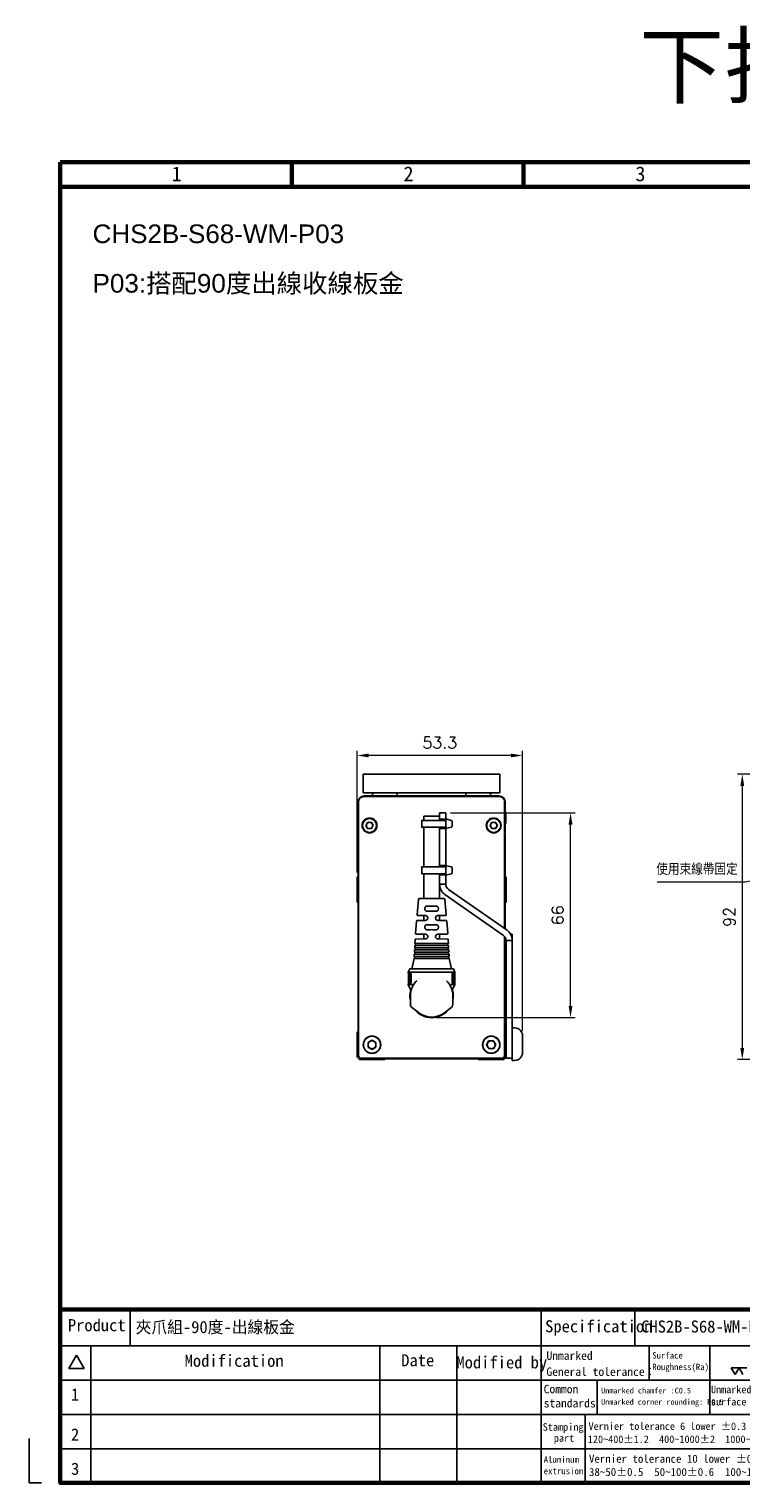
# Model space of a CAD drawing. Header units: inches. Extents: x 0 to 6721, y -3375 to 1330.
# Tile 175 of 198: x 6046 to 6276, y -878 to -409. Entities that reach past the tile are written whole.
import ezdxf
from ezdxf.enums import TextEntityAlignment as Align

# ---------------------------------------------------------------- set-up
doc = ezdxf.new("R2010")
doc.units = ezdxf.units.IN
doc.header["$MEASUREMENT"] = 0
doc.linetypes.add('SLD-實線', pattern=[0])
for name, color, linetype, lineweight in [('AM_0', 7, 'Continuous', 30), ('AM_5', 3, 'Continuous', 15), ('可見 (ISO)', 7, 'Continuous', 25)]:
    doc.layers.add(name, color=color, linetype=linetype, lineweight=lineweight)
doc.layers.add('BORDER', color=7, linetype='Continuous')
doc.layers.add('圖框', color=7, linetype='SLD-實線')
doc.styles.get("Standard").update_dxf_attribs({"font": 'arial.ttf'})
doc.styles.add('尺寸標註', font='romans.shx', dxfattribs={"bigfont": 'CHINESET.SHX'})
doc.styles.add('標題欄', font='txt')
doc.dimstyles.new('CNS1.5', dxfattribs={"dimtxt": 3.75, "dimasz": 3.75, "dimexe": 1.5, "dimexo": 1.5, "dimgap": 2.25, "dimtad": 1, "dimtoh": 1, "dimdsep": 46, "dimtxsty": '尺寸標註', "dimcen": 0, "dimclrd": 2, "dimclre": 2, "dimclrt": 1, "dimadec": 0, "dimazin": 2, "dimtp": 0.1, "dimtm": 0.1, "dimtfac": 0.71, "dimtmove": 0, "dimatfit": 0, "dimfxl": 0, "dimlwd": 13, "dimlwe": 13, "dimarcsym": 0})
doc.dimstyles.new('CNS1.5$0', dxfattribs={"dimtxt": 3.75, "dimasz": 3.75, "dimexe": 1.5, "dimexo": 1.5, "dimgap": 2.25, "dimtad": 1, "dimtoh": 1, "dimdsep": 46, "dimtxsty": '尺寸標註', "dimcen": 0, "dimclrd": 2, "dimclre": 2, "dimclrt": 1, "dimadec": 0, "dimazin": 2, "dimtp": 0.1, "dimtm": 0.1, "dimtfac": 0.71, "dimtmove": 0, "dimatfit": 0, "dimfxl": 0, "dimlwd": 13, "dimlwe": 13, "dimarcsym": 0})

# ---------------------------------------------------------------- blocks, each defined once
blk = doc.blocks.new('A4-英文圖框-橫式')
at = {"layer": 'BORDER', "color": 123, "linetype": 'Continuous', "lineweight": 60, "ltscale": 25.4}
for p, q in [((2201.45, 183.5), (2201.45, 188.79)), ((2251.2, 183.5), (2251.2, 188.79)), ((2151.7, 183.5), (2549.79, 183.5)), ((2151.7, -57.78), (2549.79, -57.78))]:
    blk.add_line(p, q, dxfattribs=at)
at = {"layer": 'BORDER', "color": 60, "linetype": 'Continuous', "ltscale": 25.4}
for p, q in [((2166.7, -65.63), (2166.7, -57.78)), ((2255, -65.63), (2255, -57.78)), ((2275.1, -65.63), (2275.1, -57.78)), ((2151.7, -65.63), (2549.79, -65.63)), ((2155.17, -67.6), (2153.51, -70.48)), ((2155.17, -67.6), (2156.84, -70.48)), ((2158.28, -65.63), (2158.28, -95.06)), ((2220.31, -65.63), (2220.31, -95.06)), ((2236.88, -65.63), (2236.88, -95.06)), ((2255, -65.63), (2255, -95.06)), ((2278.15, -65.63), (2278.15, -72.99)), ((2291.22, -65.63), (2291.22, -80.35)), ((2153.51, -70.48), (2156.84, -70.48)), ((2151.7, -72.99), (2364.21, -72.99)), ((2266.98, -72.99), (2266.98, -80.35)), ((2151.7, -80.35), (2364.21, -80.35)), ((2264.44, -80.35), (2264.44, -87.7)), ((2151.7, -87.7), (2364.21, -87.7)), ((2264.44, -87.7), (2264.44, -95.06))]:
    blk.add_line(p, q, dxfattribs=at)
at = {"layer": 'BORDER', "color": 2, "linetype": 'Continuous', "ltscale": 25.4}
for p, q in [((2296.65, -71.76), (2295.82, -70.33)), ((2295.82, -70.33), (2297.47, -70.33)), ((2297.47, -70.33), (2296.65, -71.76)), ((2298.3, -71.76), (2297.47, -70.33)), ((2297.47, -70.33), (2299.12, -70.33))]:
    blk.add_line(p, q, dxfattribs=at)
at = {"layer": 'BORDER', "color": 123, "linetype": 'Continuous', "ltscale": 25.4}
for p, q in [((2145.01, -85.54), (2145.01, -95.06)), ((2145.01, -95.06), (2147.66, -95.06))]:
    blk.add_line(p, q, dxfattribs=at)
at = {"layer": 'BORDER', "color": 123, "linetype": 'Continuous', "lineweight": 60, "ltscale": 25.4}
blk.add_lwpolyline([(2151.7, 188.79), (2555.09, 188.79), (2555.09, -95.06), (2151.7, -95.06)], close=True, dxfattribs=at)
at = {"color": 60, "style": '標題欄'}
for s, p in [('1', (2175.64, 184.72)), ('2', (2225.41, 184.72)), ('3', (2275.22, 184.72))]:
    blk.add_text(s, height=3.18, dxfattribs=at).set_placement(p)
at = {"layer": '圖框', "style": '標題欄'}
for s, height, p in [('Product', 2.605, (2153.34, -59.85)), ('Specification', 2.6053, (2255.83, -60.09)), ('Modification', 2.6053, (2178.41, -67.5)), ('Date', 2.605, (2224.93, -67.39)), ('Modified by', 2.6053, (2236.78, -67.84)), ('Unmarked', 1.824, (2256.11, -66.79)), ('Surface', 1.377, (2278.84, -66.96)), ('General tolerance：', 1.8237, (2256.11, -70.24)), ('Roughness(Ra)', 1.377, (2278.84, -69.44)), ('1', 2.61, (2154.01, -74.74)), ('Common', 1.824, (2255.52, -73.98)), ('Unmarked chamfer :C0.5', 1.2273, (2267.87, -74.6)), ('Unmarked', 1.596, (2291.45, -74.18)), ('standards', 1.824, (2255.52, -77.01)), ('Unmarked corner rounding: R0.5', 1.2273, (2267.85, -77.03)), ('surface roughness :', 1.5965, (2291.45, -76.81)), ('2', 2.61, (2154.01, -83.35)), ('Stamping', 1.614, (2255.3, -82.23)), ('Vernier tolerance 6 lower %%P0.3  6~30%%P0.5  30~120%%P0.8', 1.6062, (2265.15, -82.07)), (' part', 1.614, (2256.6, -84.6)), ('120~400%%P1.2  400~1000%%P2  1000~2000%%P3', 1.6062, (2265, -84.87)), ('Aluminum', 1.39, (2255.52, -89.35)), ('Vernier tolerance 10 lower %%P0.2  10~25%%P0.25  25~38%%P0.3', 1.7169, (2265.25, -89.01)), ('3', 2.61, (2154.01, -90.71)), ('extrusion', 1.39, (2255.52, -91.81)), ('38~50%%P0.5  50~100%%P0.6  100~180%%P0.8  180 up %%P1.0', 1.7169, (2265.25, -91.86))]:
    blk.add_text(s, height=height, dxfattribs=at).set_placement(p, align=Align.TOP_LEFT)
blk = doc.blocks.new('*D478')
at = {"layer": 'AM_5', "color": 2, "lineweight": 13}
for p, q in [((6151.94, -681.26), (6151.94, -641.99)), ((6205.24, -732.37), (6205.24, -641.99)), ((6201.49, -643.49), (6155.69, -643.49))]:
    blk.add_line(p, q, dxfattribs=at)
at = {"layer": 'AM_5', "color": 2}
for points in [[(6155.69, -642.87), (6155.69, -644.12), (6151.94, -643.49)], [(6201.49, -642.87), (6201.49, -644.12), (6205.24, -643.49)]]:
    blk.add_solid(points, dxfattribs=at)
at = {"layer": 'Defpoints', "color": 0}
for p in [(6151.94, -643.49), (6151.94, -682.76), (6205.24, -733.87)]:
    blk.add_point(p, dxfattribs=at)
at = {"layer": 'AM_5', "color": 1, "insert": (6178.59, -639.37), "char_height": 3.75, "attachment_point": 5, "style": '尺寸標註'}
blk.add_mtext('53.3', dxfattribs=at)
blk = doc.blocks.new('*D479')
at = {"layer": 'AM_5', "color": 2, "lineweight": 13}
for p, q in [((6182.02, -662.01), (6222.19, -662.01)), ((6220.69, -724.26), (6220.69, -665.76)), ((6177.44, -728.01), (6222.19, -728.01))]:
    blk.add_line(p, q, dxfattribs=at)
at = {"layer": 'AM_5', "color": 2}
for points in [[(6220.07, -665.76), (6221.32, -665.76), (6220.69, -662.01)], [(6220.07, -724.26), (6221.32, -724.26), (6220.69, -728.01)]]:
    blk.add_solid(points, dxfattribs=at)
at = {"layer": 'Defpoints', "color": 0}
for p in [(6180.52, -662.01), (6220.69, -662.01), (6175.94, -728.01)]:
    blk.add_point(p, dxfattribs=at)
at = {"layer": 'AM_5', "color": 1, "insert": (6216.57, -695.01), "char_height": 3.75, "attachment_point": 5, "rotation": 90, "style": '尺寸標註'}
blk.add_mtext('66', dxfattribs=at)
blk = doc.blocks.new('*D480')
at = {"layer": 'AM_5', "color": 2, "lineweight": 13}
for p, q in [((6377.54, -649.56), (6274.53, -649.56)), ((6276.03, -653.31), (6276.03, -737.81)), ((6332.54, -741.56), (6274.53, -741.56))]:
    blk.add_line(p, q, dxfattribs=at)
at = {"layer": 'AM_5', "color": 2}
for points in [[(6275.4, -653.31), (6276.65, -653.31), (6276.03, -649.56)], [(6275.4, -737.81), (6276.65, -737.81), (6276.03, -741.56)]]:
    blk.add_solid(points, dxfattribs=at)
at = {"layer": 'Defpoints', "color": 0}
for p in [(6379.04, -649.56), (6276.03, -741.56), (6334.04, -741.56)]:
    blk.add_point(p, dxfattribs=at)
at = {"layer": 'AM_5', "color": 1, "insert": (6271.9, -695.56), "char_height": 3.75, "attachment_point": 5, "rotation": 90, "style": '尺寸標註'}
blk.add_mtext('92', dxfattribs=at)

msp = doc.modelspace()

# ---------------------------------------------------------------- linework, layer by layer
for p, q in [((6180.515, -664.371), (6180.515, -666.661)), ((6182.274, -664.422), (6180.874, -664.077)), ((6182.515, -664.716), (6182.515, -666.316)), ((6182.299, -666.604), (6180.899, -666.949)), ((6180.515, -679.371), (6180.515, -681.661)), ((6182.274, -679.422), (6180.874, -679.077)), ((6182.299, -681.604), (6180.899, -681.949)), ((6182.515, -679.716), (6182.515, -681.316))]:
    msp.add_line(p, q)
for points in [[(6180.515, -664.414), (6180.515, -666.618), (6172.785, -666.618), (6172.785, -664.414)], [(6180.515, -679.414), (6180.515, -681.618), (6172.785, -681.618), (6172.785, -679.414)]]:
    msp.add_lwpolyline(points, close=True)
for centre, start, end in [((6180.815, -664.371), 78.69007, 180), ((6182.215, -664.716), 0, 78.69007), ((6180.815, -666.661), 180, 286.32064), ((6182.215, -666.316), 286.32064, 0), ((6180.815, -679.371), 78.69007, 180), ((6182.215, -679.716), 0, 78.69007), ((6180.815, -681.661), 180, 286.32064), ((6182.215, -681.316), 286.32064, 0)]:
    msp.add_arc(centre, 0.3, start, end)
at = {"layer": '可見 (ISO)'}
for p, q in [((6153.943, -655.561), (6153.943, -649.561)), ((6154.943, -649.561), (6153.943, -649.561)), ((6154.943, -649.561), (6196.943, -649.561)), ((6197.943, -649.561), (6196.943, -649.561)), ((6197.943, -649.561), (6197.943, -655.561)), ((6153.943, -655.561), (6154.943, -655.561)), ((6154.943, -655.561), (6196.943, -655.561)), ((6156.943, -655.561), (6156.943, -656.561)), ((6164.893, -656.561), (6164.893, -655.561)), ((6186.993, -655.561), (6186.993, -656.561)), ((6194.943, -655.561), (6194.943, -656.561)), ((6196.943, -655.561), (6197.943, -655.561)), ((6152.243, -658.561), (6152.243, -667.061)), ((6152.423, -740.582), (6152.423, -658.491)), ((6154.243, -656.561), (6197.643, -656.561)), ((6199.464, -699.325), (6199.464, -658.491)), ((6199.643, -667.061), (6199.643, -658.561)), ((6152.043, -661.661), (6152.043, -665.461)), ((6152.243, -661.661), (6152.043, -661.661)), ((6152.243, -665.461), (6152.043, -665.461)), ((6154.767, -666.16), (6155.27, -665.092)), ((6155.27, -665.092), (6156.446, -664.993)), ((6157.12, -665.963), (6156.446, -664.993)), ((6173.443, -663.011), (6178.443, -663.011)), ((6173.443, -664.414), (6173.443, -663.011)), ((6178.443, -664.414), (6178.443, -663.011)), ((6178.515, -663.098), (6178.515, -662.008)), ((6180.515, -662.008), (6178.515, -662.008)), ((6178.515, -663.716), (6178.515, -663.098)), ((6178.515, -664.016), (6178.515, -663.716)), ((6178.515, -664.016), (6178.515, -664.316)), ((6178.515, -664.016), (6180.515, -664.016)), ((6178.515, -664.414), (6178.515, -664.316)), ((6180.515, -662.008), (6180.515, -663.098)), ((6180.515, -663.098), (6180.515, -663.716)), ((6180.515, -663.716), (6180.515, -664.016)), ((6180.515, -664.316), (6180.515, -664.016)), ((6180.515, -664.316), (6180.515, -666.716)), ((6180.515, -666.716), (6180.515, -664.316)), ((6194.768, -666.171), (6195.26, -665.098)), ((6195.26, -665.098), (6196.436, -664.988)), ((6197.119, -665.952), (6196.436, -664.988)), ((6199.643, -661.661), (6199.843, -661.661)), ((6199.643, -665.461), (6199.843, -665.461)), ((6199.843, -665.461), (6199.843, -661.661)), ((6152.243, -667.061), (6152.243, -668.561)), ((6152.423, -668.561), (6152.243, -668.561)), ((6152.243, -668.861), (6152.423, -668.682)), ((6152.243, -682.461), (6152.243, -668.861)), ((6154.767, -666.16), (6155.44, -667.13)), ((6156.617, -667.031), (6155.44, -667.13)), ((6156.617, -667.031), (6157.12, -665.963)), ((6173.443, -679.414), (6173.443, -666.618)), ((6178.443, -679.414), (6178.443, -666.618)), ((6178.515, -666.716), (6178.515, -666.618)), ((6178.515, -666.716), (6178.515, -667.016)), ((6178.515, -667.316), (6178.515, -667.016)), ((6180.515, -667.016), (6178.515, -667.016)), ((6178.515, -678.716), (6178.515, -667.316)), ((6180.515, -667.016), (6180.515, -666.716)), ((6180.515, -667.016), (6180.515, -667.316)), ((6180.515, -667.316), (6180.515, -678.716)), ((6194.768, -666.171), (6195.45, -667.134)), ((6196.626, -667.025), (6195.45, -667.134)), ((6196.626, -667.025), (6197.119, -665.952)), ((6197.068, -668.311), (6197.068, -668.311)), ((6198.643, -666.592), (6198.643, -666.593)), ((6198.643, -666.593), (6198.643, -666.592)), ((6199.643, -668.561), (6199.464, -668.561)), ((6199.464, -668.682), (6199.643, -668.861)), ((6199.643, -668.561), (6199.643, -667.061)), ((6199.643, -668.861), (6199.643, -682.461)), ((6178.515, -679.016), (6178.515, -678.716)), ((6178.515, -679.016), (6178.515, -679.316)), ((6178.515, -679.016), (6180.515, -679.016)), ((6178.515, -679.414), (6178.515, -679.316)), ((6180.515, -678.716), (6180.515, -679.016)), ((6180.515, -679.316), (6180.515, -679.016)), ((6180.515, -679.316), (6180.515, -681.716)), ((6180.515, -681.716), (6180.515, -679.316)), ((6151.943, -682.761), (6152.243, -682.461)), ((6151.943, -690.761), (6151.943, -682.761)), ((6173.443, -689.651), (6173.443, -681.618)), ((6178.443, -689.651), (6178.443, -681.618)), ((6178.515, -681.716), (6178.515, -681.618)), ((6178.515, -681.716), (6178.515, -682.016)), ((6178.515, -682.316), (6178.515, -682.016)), ((6180.515, -682.016), (6178.515, -682.016)), ((6178.515, -685.016), (6178.515, -682.316)), ((6180.515, -682.016), (6180.515, -681.716)), ((6180.515, -682.016), (6180.515, -682.316)), ((6180.515, -682.316), (6180.515, -685.016)), ((6199.643, -682.461), (6199.943, -682.761)), ((6199.943, -682.761), (6199.943, -690.761)), ((6178.515, -685.016), (6180.515, -685.016)), ((6199.09, -701.505), (6180.221, -688.293)), ((6181.368, -686.654), (6200.237, -699.867)), ((6152.243, -691.061), (6151.943, -690.761)), ((6152.243, -732.439), (6152.243, -691.061)), ((6171.67, -689.926), (6171.259, -694.872)), ((6171.969, -689.651), (6179.917, -689.651)), ((6173.761, -692.854), (6173.761, -692.927)), ((6175.943, -691.898), (6175.943, -692.114)), ((6175.943, -692.114), (6175.943, -692.13)), ((6175.943, -693.668), (6175.943, -693.651)), ((6175.943, -693.852), (6175.943, -693.668)), ((6178.126, -692.854), (6178.126, -692.927)), ((6180.216, -689.926), (6180.628, -694.872)), ((6199.943, -690.761), (6199.643, -691.061)), ((6199.643, -691.061), (6199.643, -699.451)), ((6171.092, -696.878), (6170.76, -700.865)), ((6173.954, -696.657), (6171.288, -696.695)), ((6171.455, -695.089), (6173.954, -695.124)), ((6173.443, -696.665), (6173.443, -695.117)), ((6174.693, -695.874), (6174.693, -695.908)), ((6175.943, -698.11), (6175.943, -698.13)), ((6177.193, -695.908), (6177.193, -695.874)), ((6177.933, -695.124), (6180.431, -695.089)), ((6180.598, -696.695), (6177.933, -696.657)), ((6178.443, -696.665), (6178.443, -695.117)), ((6180.795, -696.878), (6181.126, -700.865)), ((6170.592, -702.885), (6170.493, -704.071)), ((6173.954, -702.657), (6170.788, -702.702)), ((6170.956, -701.082), (6173.954, -701.124)), ((6173.443, -702.665), (6173.443, -701.117)), ((6173.761, -698.854), (6173.761, -698.927)), ((6174.693, -701.874), (6174.693, -701.908)), ((6175.943, -699.672), (6175.943, -699.651)), ((6175.943, -699.856), (6175.943, -699.672)), ((6177.193, -701.908), (6177.193, -701.874)), ((6177.933, -701.124), (6180.93, -701.082)), ((6181.098, -702.702), (6177.933, -702.657)), ((6178.126, -698.846), (6178.126, -698.927)), ((6178.443, -702.665), (6178.443, -701.117)), ((6181.294, -702.885), (6181.393, -704.071)), ((6199.464, -740.582), (6199.464, -701.844)), ((6199.643, -702.09), (6199.643, -732.439)), ((6201.943, -701.061), (6201.358, -701.061)), ((6201.943, -703.061), (6201.942, -703.061)), ((6201.943, -701.061), (6201.943, -703.061)), ((6201.943, -703.061), (6201.943, -703.144)), ((6170.318, -707.571), (6181.568, -707.571)), ((6170.318, -708.271), (6170.318, -707.571)), ((6170.443, -706.171), (6181.443, -706.171)), ((6170.443, -706.871), (6170.443, -706.171)), ((6170.443, -706.871), (6181.443, -706.871)), ((6170.493, -704.071), (6181.393, -704.071)), ((6170.493, -704.771), (6181.393, -704.771)), ((6170.493, -705.471), (6170.493, -704.771)), ((6170.493, -705.471), (6181.393, -705.471)), ((6170.565, -706.871), (6170.516, -707.571)), ((6170.663, -705.471), (6170.614, -706.171)), ((6170.761, -704.071), (6170.712, -704.771)), ((6181.126, -704.071), (6181.174, -704.771)), ((6181.223, -705.471), (6181.272, -706.171)), ((6181.321, -706.871), (6181.37, -707.571)), ((6181.393, -705.471), (6181.393, -704.771)), ((6181.443, -706.871), (6181.443, -706.171)), ((6181.568, -708.271), (6181.568, -707.571)), ((6199.943, -703.144), (6199.943, -739.061)), ((6201.943, -703.144), (6199.943, -703.144)), ((6201.943, -739.061), (6201.943, -703.144)), ((6168.943, -712.311), (6168.443, -713.311)), ((6168.943, -712.311), (6182.943, -712.311)), ((6170.318, -708.971), (6169.568, -712.311)), ((6170.318, -708.271), (6181.568, -708.271)), ((6170.318, -708.971), (6181.568, -708.971)), ((6170.467, -708.271), (6170.418, -708.971)), ((6181.419, -708.271), (6181.468, -708.971)), ((6181.568, -708.971), (6182.318, -712.311)), ((6182.943, -712.311), (6183.443, -713.311)), ((6168.443, -713.311), (6183.443, -713.311)), ((6168.443, -713.311), (6168.443, -713.511)), ((6168.443, -717.111), (6168.443, -717.311)), ((6168.46, -714.011), (6168.46, -716.611)), ((6168.872, -716.611), (6168.872, -714.011)), ((6169.191, -716.611), (6169.191, -714.011)), ((6169.31, -714.011), (6169.31, -716.611)), ((6172.149, -715.417), (6172.149, -715.417)), ((6179.738, -715.417), (6179.738, -715.417)), ((6182.576, -716.611), (6182.576, -714.011)), ((6182.695, -716.611), (6182.695, -714.011)), ((6183.014, -714.011), (6183.014, -716.611)), ((6183.426, -716.611), (6183.426, -714.011)), ((6183.443, -713.311), (6183.443, -713.511)), ((6183.443, -717.111), (6183.443, -717.311)), ((6169.581, -717.311), (6168.443, -717.311)), ((6169.183, -718.909), (6168.443, -717.311)), ((6169.093, -723.83), (6169.093, -721.011)), ((6170.178, -717.311), (6170.178, -717.311)), ((6181.708, -717.311), (6181.708, -717.311)), ((6183.443, -717.311), (6182.305, -717.311)), ((6182.703, -718.909), (6183.443, -717.311)), ((6182.793, -723.83), (6182.793, -721.011)), ((6171.674, -726.368), (6169.47, -724.612)), ((6180.213, -726.368), (6182.416, -724.612)), ((6151.943, -732.739), (6152.243, -732.439)), ((6151.943, -740.739), (6151.943, -732.739)), ((6156.743, -735.283), (6155.463, -736.022)), ((6156.743, -735.283), (6158.023, -736.022)), ((6193.67, -736.879), (6194.304, -735.544)), ((6194.304, -735.544), (6195.778, -735.426)), ((6194.739, -733.855), (6194.739, -733.855)), ((6196.616, -736.643), (6195.778, -735.426)), ((6199.643, -732.439), (6199.943, -732.739)), ((6202.683, -731.311), (6201.943, -731.311)), ((6205.243, -733.871), (6205.243, -739.251)), ((6155.463, -736.022), (6155.463, -737.5)), ((6156.743, -738.239), (6155.463, -737.5)), ((6158.023, -737.5), (6156.743, -738.239)), ((6158.023, -737.5), (6158.023, -736.022)), ((6192.218, -736.358), (6192.218, -736.358)), ((6193.67, -736.879), (6194.509, -738.096)), ((6195.982, -737.978), (6194.509, -738.096)), ((6195.982, -737.978), (6196.616, -736.643)), ((6199.943, -741.061), (6199.943, -739.061)), ((6201.943, -739.061), (6201.943, -741.061)), ((6152.765, -741.561), (6151.943, -740.739)), ((6160.765, -741.561), (6152.765, -741.561)), ((6161.065, -741.261), (6160.765, -741.561)), ((6190.821, -741.261), (6161.065, -741.261)), ((6191.121, -741.561), (6190.821, -741.261)), ((6199.121, -741.561), (6191.121, -741.561)), ((6199.943, -740.739), (6199.121, -741.561)), ((6199.943, -741.061), (6201.943, -741.061)), ((6201.943, -741.061), (6201.943, -741.811)), ((6202.683, -741.811), (6201.943, -741.811))]:
    msp.add_line(p, q, dxfattribs=at)
for centre, radius in [((6155.943, -666.061), 2.4), ((6155.943, -666.061), 2.25), ((6195.943, -666.061), 2.4), ((6195.943, -666.061), 2.25), ((6156.743, -736.761), 2.8), ((6156.743, -736.761), 2.75), ((6195.143, -736.761), 2.8), ((6195.143, -736.761), 2.75)]:
    msp.add_circle(centre, radius, dxfattribs=at)
for centre, radius, start, end in [((6154.243, -658.561), 2, 90, 180), ((6197.643, -658.561), 2, 0, 90), ((6155.943, -666.061), 1.023, 94.78831, 154.78831), ((6155.943, -666.061), 1.023, 34.78831, 94.78831), ((6155.943, -666.061), 1.023, 334.78831, 34.78831), ((6195.943, -666.061), 1.023, 95.33838, 155.33838), ((6195.943, -666.061), 1.023, 35.33838, 95.33838), ((6195.943, -666.061), 1.023, 335.33838, 35.33838), ((6155.943, -666.061), 1.023, 154.78831, 214.78831), ((6155.943, -666.061), 1.023, 214.78831, 274.78831), ((6155.943, -666.061), 1.023, 274.78831, 334.78831), ((6156.943, -671.561), 3.25, 87.18087, 87.18134), ((6195.943, -666.061), 1.023, 155.33838, 215.33838), ((6195.943, -666.061), 1.023, 215.33838, 275.33838), ((6195.943, -666.061), 1.023, 275.33838, 335.33838), ((6182.515, -685.016), 4, 180, 235), ((6182.515, -685.016), 2, 180, 235), ((6171.969, -689.951), 0.3, 90, 175.2432), ((6179.917, -689.951), 0.3, 4.7568, 90), ((6197.943, -703.144), 2, 0, 55), ((6197.943, -703.144), 4, 0, 55), ((6175.943, -721.011), 6.85, 134.24562, 180), ((6175.943, -721.011), 6.85, 0, 45.75438), ((6175.943, -721.011), 7, 163.55747, 191.88264), ((6175.943, -721.011), 7, 348.11736, 16.44361), ((6170.093, -723.83), 1, 180, 231.44505), ((6175.943, -721.011), 7, 219.56242, 320.43758), ((6175.943, -721.011), 6.85, 231.44505, 308.55495), ((6181.793, -723.83), 1, 308.55495, 0), ((6156.743, -736.761), 1.28, 120, 180), ((6156.743, -736.761), 1.28, 60, 120), ((6156.743, -736.761), 1.28, 0, 60), ((6195.143, -736.761), 1.28, 94.57725, 154.57725), ((6195.143, -736.761), 1.28, 34.57725, 94.57725), ((6202.683, -733.871), 2.56, 0, 90), ((6156.743, -736.761), 1.28, 180, 240), ((6156.743, -736.761), 1.28, 240, 300), ((6156.743, -736.761), 1.28, 300, 0), ((6195.143, -736.761), 1.28, 154.57725, 214.57725), ((6195.143, -736.761), 1.28, 214.57725, 274.57725), ((6195.143, -736.761), 1.28, 274.57725, 334.57725), ((6195.143, -736.761), 1.28, 334.57725, 34.57725), ((6202.683, -739.251), 2.56, 270, 0)]:
    msp.add_arc(centre, radius, start, end, dxfattribs=at)
for centre, major_axis, ratio, start_param, end_param in [((6154.167, -657.235), (-0.002, 0.5), 0.2392963, 6.2652097, 6.2831854), ((6173.371, -657.908), (-79.567, -0.039), 0.0153068, 4.6800434, 4.9561374), ((6178.516, -657.908), (-79.567, 0.039), 0.0153068, 4.4686406, 4.7447346), ((6197.719, -657.235), (0.002, 0.5), 0.2392963, 0, 0.0179756), ((6175.943, -692.151), (2.5, -0.035), 0.0087257, 1.5707818, 2.2327913), ((6175.943, -693.63), (-2.5, -0.035), 0.0087257, 0.9088014, 1.5708108), ((6175.943, -692.151), (2.5, 0.035), 0.0087257, 0.9088014, 1.5708108), ((6175.943, -693.63), (-2.5, 0.035), 0.0087257, 1.5707818, 2.2327913), ((6175.943, -698.151), (2.5, -0.035), 0.0087257, 1.5707818, 2.2327913), ((6175.943, -698.151), (2.5, 0.044), 0.0087242, 0.9086288, 1.570644), ((6175.943, -699.63), (-2.5, -0.035), 0.0087257, 0.9088014, 1.5708108), ((6175.943, -699.63), (-2.5, 0.035), 0.0087257, 1.5707818, 2.2327913), ((6152.923, -741.082), (-0.5, 0.5), 0.0174471, 0.0174613, 0.9143916), ((6152.923, -740.583), (-0.496, -0.492), 0.1294503, 4.8405104, 5.2588381), ((6198.964, -740.583), (-0.496, 0.492), 0.1294503, 4.1659398, 4.5842676), ((6198.964, -741.082), (0.5, 0.5), 0.0174471, 5.3687937, 6.265724), ((6175.943, -739.545), (-90.987, 0), 0.0174524, 1.3150087, 1.826584)]:
    msp.add_ellipse(centre, major_axis=major_axis, ratio=ratio, start_param=start_param, end_param=end_param, dxfattribs=at)
for points, knots in [([(6152.423, -658.491), (6152.423, -658.308), (6152.452, -658.122), (6152.566, -657.77), (6152.654, -657.598), (6152.821, -657.373), (6152.882, -657.303), (6153.085, -657.102), (6153.247, -656.989), (6153.592, -656.824), (6153.78, -656.77), (6154.034, -656.74), (6154.1, -656.736), (6154.165, -656.735)], [0, 0, 0, 0, 0.05494269, 0.05494269, 0.11138745, 0.11138745, 0.13943368, 0.13943368, 0.19774962, 0.19774962, 0.25582216, 0.25582216, 0.27565889, 0.27565889, 0.27565889, 0.27565889]), ([(6197.721, -656.735), (6197.912, -656.736), (6198.104, -656.769), (6198.465, -656.894), (6198.638, -656.988), (6198.941, -657.225), (6199.074, -657.37), (6199.283, -657.692), (6199.362, -657.871), (6199.445, -658.198), (6199.464, -658.345), (6199.464, -658.491)], [0, 0, 0, 0, 0.05790911, 0.05790911, 0.11627923, 0.11627923, 0.17432168, 0.17432168, 0.23175899, 0.23175899, 0.27554134, 0.27554134, 0.27554134, 0.27554134]), ([(6174.406, -692.113), (6174.272, -692.112), (6174.128, -692.138), (6173.974, -692.238), (6173.919, -692.293), (6173.843, -692.414), (6173.811, -692.492), (6173.77, -692.667), (6173.761, -692.763), (6173.761, -692.854)], [1.02693899, 1.02693899, 1.02693899, 1.02693899, 1.07774763, 1.07774763, 1.10472953, 1.10472953, 1.13199978, 1.13199978, 1.15927002, 1.15927002, 1.15927002, 1.15927002]), ([(6173.761, -692.927), (6173.761, -693.018), (6173.77, -693.115), (6173.812, -693.289), (6173.843, -693.368), (6173.92, -693.488), (6173.975, -693.544), (6174.129, -693.643), (6174.272, -693.669), (6174.406, -693.668)], [0, 0, 0, 0, 0.0273214, 0.0273214, 0.0546428, 0.0546428, 0.08158389, 0.08158389, 0.13233589, 0.13233589, 0.13233589, 0.13233589]), ([(6178.126, -692.854), (6178.126, -692.763), (6178.116, -692.667), (6178.075, -692.492), (6178.043, -692.414), (6177.967, -692.293), (6177.912, -692.238), (6177.758, -692.138), (6177.614, -692.112), (6177.48, -692.113)], [0.57963504, 0.57963504, 0.57963504, 0.57963504, 0.60690528, 0.60690528, 0.63417553, 0.63417553, 0.66115743, 0.66115743, 0.71196607, 0.71196607, 0.71196607, 0.71196607]), ([(6177.48, -693.668), (6177.614, -693.669), (6177.758, -693.643), (6177.911, -693.544), (6177.967, -693.488), (6178.043, -693.368), (6178.075, -693.289), (6178.116, -693.115), (6178.126, -693.018), (6178.126, -692.927)], [0.44729914, 0.44729914, 0.44729914, 0.44729914, 0.49805114, 0.49805114, 0.52499224, 0.52499224, 0.55231364, 0.55231364, 0.57963504, 0.57963504, 0.57963504, 0.57963504]), ([(6171.092, -696.878), (6171.093, -696.857), (6171.099, -696.835), (6171.116, -696.796), (6171.128, -696.777), (6171.157, -696.745), (6171.174, -696.731), (6171.212, -696.71), (6171.233, -696.702), (6171.265, -696.696), (6171.277, -696.695), (6171.288, -696.695)], [0, 0, 0, 0, 0.006422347, 0.006422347, 0.012926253, 0.012926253, 0.019427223, 0.019427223, 0.0259283, 0.0259283, 0.029357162, 0.029357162, 0.029357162, 0.029357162]), ([(6171.455, -695.089), (6171.443, -695.089), (6171.43, -695.087), (6171.391, -695.079), (6171.366, -695.068), (6171.322, -695.038), (6171.303, -695.018), (6171.275, -694.973), (6171.265, -694.948), (6171.258, -694.905), (6171.257, -694.889), (6171.259, -694.872)], [0, 0, 0, 0, 0.003801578, 0.003801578, 0.011767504, 0.011767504, 0.019733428, 0.019733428, 0.027699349, 0.027699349, 0.032618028, 0.032618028, 0.032618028, 0.032618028]), ([(6174.406, -698.113), (6174.272, -698.112), (6174.128, -698.138), (6173.974, -698.238), (6173.919, -698.293), (6173.843, -698.414), (6173.811, -698.492), (6173.77, -698.667), (6173.761, -698.763), (6173.761, -698.854)], [1.02693899, 1.02693899, 1.02693899, 1.02693899, 1.07774763, 1.07774763, 1.10472953, 1.10472953, 1.13199978, 1.13199978, 1.15927002, 1.15927002, 1.15927002, 1.15927002]), ([(6173.954, -695.124), (6174.045, -695.125), (6174.138, -695.143), (6174.226, -695.179), (6174.313, -695.214), (6174.396, -695.268), (6174.466, -695.336), (6174.536, -695.404), (6174.594, -695.487), (6174.633, -695.579), (6174.672, -695.671), (6174.693, -695.772), (6174.693, -695.874)], [0, 0, 0, 0, 0.25, 0.25, 0.25, 0.5, 0.5, 0.5, 0.75, 0.75, 0.75, 1, 1, 1, 1]), ([(6174.693, -695.908), (6174.693, -696.008), (6174.673, -696.108), (6174.634, -696.2), (6174.595, -696.291), (6174.537, -696.375), (6174.467, -696.444), (6174.396, -696.513), (6174.313, -696.567), (6174.225, -696.603), (6174.136, -696.638), (6174.044, -696.656), (6173.954, -696.657)], [0, 0, 0, 0, 0.25, 0.25, 0.25, 0.5, 0.5, 0.5, 0.75, 0.75, 0.75, 1, 1, 1, 1]), ([(6175.943, -697.894), (6175.943, -697.894), (6175.943, -697.906), (6175.943, -697.933), (6175.943, -697.943), (6175.943, -697.974), (6175.943, -697.994), (6175.943, -698.035), (6175.943, -698.055), (6175.943, -698.084), (6175.943, -698.094), (6175.943, -698.107), (6175.943, -698.11), (6175.943, -698.11)], [0, 0, 0, 0, 0.0002916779, 0.0002916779, 0.0004756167, 0.0004756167, 0.0008656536, 0.0008656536, 0.0013387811, 0.0013387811, 0.0017364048, 0.0017364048, 0.0021021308, 0.0021021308, 0.0021021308, 0.0021021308]), ([(6177.193, -695.874), (6177.193, -695.667), (6177.28, -695.472), (6177.562, -695.198), (6177.75, -695.126), (6177.933, -695.124)], [0, 0, 0, 0, 0.5, 0.5, 1, 1, 1, 1]), ([(6177.933, -696.657), (6177.842, -696.656), (6177.749, -696.638), (6177.661, -696.602), (6177.573, -696.567), (6177.489, -696.512), (6177.419, -696.444), (6177.349, -696.375), (6177.291, -696.291), (6177.252, -696.199), (6177.213, -696.107), (6177.193, -696.007), (6177.193, -695.908)], [0, 0, 0, 0, 0.25, 0.25, 0.25, 0.5, 0.5, 0.5, 0.75, 0.75, 0.75, 1, 1, 1, 1]), ([(6178.126, -698.846), (6178.126, -698.755), (6178.116, -698.659), (6178.075, -698.485), (6178.043, -698.407), (6177.967, -698.286), (6177.912, -698.231), (6177.758, -698.132), (6177.614, -698.106), (6177.48, -698.107)], [0.57965845, 0.57965845, 0.57965845, 0.57965845, 0.60690808, 0.60690808, 0.63415772, 0.63415772, 0.66112017, 0.66112017, 0.71191188, 0.71191188, 0.71191188, 0.71191188]), ([(6180.628, -694.872), (6180.629, -694.894), (6180.628, -694.915), (6180.618, -694.957), (6180.609, -694.978), (6180.586, -695.014), (6180.571, -695.031), (6180.537, -695.058), (6180.518, -695.069), (6180.487, -695.08), (6180.476, -695.083), (6180.454, -695.088), (6180.443, -695.089), (6180.431, -695.089)], [0, 0, 0, 0, 0.006414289, 0.006414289, 0.012918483, 0.012918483, 0.019419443, 0.019419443, 0.02592052, 0.02592052, 0.029248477, 0.029248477, 0.032674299, 0.032674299, 0.032674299, 0.032674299]), ([(6180.598, -696.695), (6180.605, -696.695), (6180.613, -696.695), (6180.627, -696.697), (6180.634, -696.698), (6180.655, -696.703), (6180.668, -696.708), (6180.704, -696.725), (6180.726, -696.741), (6180.762, -696.781), (6180.776, -696.805), (6180.79, -696.845), (6180.793, -696.862), (6180.795, -696.878)], [0, 0, 0, 0, 0.002187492, 0.002187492, 0.004348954, 0.004348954, 0.008496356, 0.008496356, 0.016462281, 0.016462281, 0.024428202, 0.024428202, 0.029346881, 0.029346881, 0.029346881, 0.029346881]), ([(6170.592, -702.885), (6170.594, -702.864), (6170.599, -702.842), (6170.616, -702.803), (6170.628, -702.784), (6170.657, -702.752), (6170.674, -702.738), (6170.712, -702.717), (6170.733, -702.709), (6170.765, -702.703), (6170.777, -702.702), (6170.788, -702.702)], [0, 0, 0, 0, 0.006422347, 0.006422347, 0.012926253, 0.012926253, 0.019427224, 0.019427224, 0.0259283, 0.0259283, 0.029357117, 0.029357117, 0.029357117, 0.029357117]), ([(6170.956, -701.082), (6170.944, -701.082), (6170.931, -701.08), (6170.893, -701.072), (6170.867, -701.061), (6170.824, -701.031), (6170.804, -701.011), (6170.776, -700.966), (6170.766, -700.941), (6170.759, -700.898), (6170.759, -700.882), (6170.76, -700.865)], [0, 0, 0, 0, 0.003801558, 0.003801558, 0.011767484, 0.011767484, 0.019733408, 0.019733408, 0.02769933, 0.02769933, 0.032618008, 0.032618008, 0.032618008, 0.032618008]), ([(6173.761, -698.927), (6173.761, -699.018), (6173.77, -699.115), (6173.812, -699.289), (6173.843, -699.368), (6173.92, -699.488), (6173.975, -699.544), (6174.129, -699.643), (6174.272, -699.669), (6174.406, -699.668)], [0, 0, 0, 0, 0.0273214, 0.0273214, 0.0546428, 0.0546428, 0.08158389, 0.08158389, 0.13233589, 0.13233589, 0.13233589, 0.13233589]), ([(6173.954, -701.124), (6174.046, -701.125), (6174.141, -701.144), (6174.228, -701.18), (6174.316, -701.216), (6174.399, -701.27), (6174.468, -701.338), (6174.538, -701.406), (6174.595, -701.489), (6174.634, -701.581), (6174.673, -701.673), (6174.693, -701.773), (6174.693, -701.874)], [0, 0, 0, 0, 0.25, 0.25, 0.25, 0.5, 0.5, 0.5, 0.75, 0.75, 0.75, 1, 1, 1, 1]), ([(6174.693, -701.908), (6174.693, -702.007), (6174.673, -702.107), (6174.635, -702.198), (6174.596, -702.289), (6174.539, -702.373), (6174.469, -702.442), (6174.399, -702.511), (6174.316, -702.565), (6174.227, -702.602), (6174.139, -702.638), (6174.045, -702.656), (6173.954, -702.657)], [0, 0, 0, 0, 0.25, 0.25, 0.25, 0.5, 0.5, 0.5, 0.75, 0.75, 0.75, 1, 1, 1, 1]), ([(6177.193, -701.874), (6177.193, -701.669), (6177.278, -701.475), (6177.559, -701.201), (6177.747, -701.126), (6177.933, -701.124)], [0, 0, 0, 0, 0.5, 0.5, 1, 1, 1, 1]), ([(6177.933, -702.657), (6177.841, -702.656), (6177.747, -702.638), (6177.658, -702.601), (6177.57, -702.565), (6177.486, -702.51), (6177.417, -702.442), (6177.347, -702.373), (6177.29, -702.289), (6177.251, -702.197), (6177.213, -702.106), (6177.193, -702.006), (6177.193, -701.908)], [0, 0, 0, 0, 0.25, 0.25, 0.25, 0.5, 0.5, 0.5, 0.75, 0.75, 0.75, 1, 1, 1, 1]), ([(6177.48, -699.668), (6177.614, -699.669), (6177.758, -699.643), (6177.911, -699.544), (6177.967, -699.488), (6178.043, -699.368), (6178.075, -699.289), (6178.116, -699.115), (6178.126, -699.018), (6178.126, -698.927)], [0.44729914, 0.44729914, 0.44729914, 0.44729914, 0.49805114, 0.49805114, 0.52499224, 0.52499224, 0.55231364, 0.55231364, 0.57963504, 0.57963504, 0.57963504, 0.57963504]), ([(6181.126, -700.865), (6181.128, -700.887), (6181.126, -700.908), (6181.116, -700.95), (6181.108, -700.971), (6181.084, -701.007), (6181.069, -701.024), (6181.036, -701.051), (6181.016, -701.062), (6180.986, -701.073), (6180.975, -701.076), (6180.953, -701.081), (6180.941, -701.082), (6180.93, -701.082)], [0, 0, 0, 0, 0.006414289, 0.006414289, 0.012918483, 0.012918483, 0.019419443, 0.019419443, 0.02592052, 0.02592052, 0.029248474, 0.029248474, 0.032674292, 0.032674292, 0.032674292, 0.032674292]), ([(6181.098, -702.702), (6181.105, -702.702), (6181.112, -702.702), (6181.127, -702.704), (6181.134, -702.705), (6181.154, -702.71), (6181.168, -702.715), (6181.204, -702.732), (6181.226, -702.748), (6181.262, -702.788), (6181.276, -702.812), (6181.29, -702.852), (6181.293, -702.869), (6181.294, -702.885)], [0, 0, 0, 0, 0.002187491, 0.002187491, 0.004348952, 0.004348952, 0.008496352, 0.008496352, 0.016462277, 0.016462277, 0.024428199, 0.024428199, 0.029346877, 0.029346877, 0.029346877, 0.029346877]), ([(6168.443, -713.511), (6168.443, -713.511), (6168.444, -713.524), (6168.447, -713.575), (6168.449, -713.613), (6168.454, -713.702), (6168.456, -713.758), (6168.459, -713.882), (6168.46, -713.949), (6168.46, -714.011)], [0.075361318, 0.075361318, 0.075361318, 0.075361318, 0.094201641, 0.094201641, 0.113041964, 0.113041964, 0.1318823, 0.1318823, 0.150722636, 0.150722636, 0.150722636, 0.150722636]), ([(6168.46, -716.611), (6168.46, -716.674), (6168.459, -716.741), (6168.456, -716.864), (6168.454, -716.921), (6168.449, -717.009), (6168.447, -717.048), (6168.444, -717.099), (6168.443, -717.111), (6168.443, -717.111)], [0.150722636, 0.150722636, 0.150722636, 0.150722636, 0.169562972, 0.169562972, 0.188403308, 0.188403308, 0.207243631, 0.207243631, 0.226083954, 0.226083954, 0.226083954, 0.226083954]), ([(6168.872, -714.011), (6168.872, -713.948), (6168.877, -713.88), (6168.895, -713.757), (6168.909, -713.701), (6168.943, -713.612), (6168.965, -713.574), (6169.015, -713.523), (6169.043, -713.511), (6169.096, -713.511), (6169.127, -713.524), (6169.184, -713.574), (6169.212, -713.613), (6169.256, -713.701), (6169.276, -713.756), (6169.303, -713.879), (6169.31, -713.947), (6169.31, -714.011)], [0, 0, 0, 0, 0.01909951, 0.01909951, 0.03819901, 0.03819901, 0.05824073, 0.05824073, 0.07828245, 0.07828245, 0.09866717, 0.09866717, 0.11905189, 0.11905189, 0.13839006, 0.13839006, 0.15772823, 0.15772823, 0.15772823, 0.15772823]), ([(6169.31, -716.611), (6169.31, -716.674), (6169.303, -716.74), (6169.278, -716.861), (6169.259, -716.915), (6169.215, -717.005), (6169.187, -717.045), (6169.128, -717.098), (6169.097, -717.111), (6169.042, -717.111), (6169.014, -717.099), (6168.963, -717.047), (6168.941, -717.007), (6168.908, -716.917), (6168.894, -716.862), (6168.876, -716.74), (6168.872, -716.674), (6168.872, -716.611)], [0.15772076, 0.15772076, 0.15772076, 0.15772076, 0.17651774, 0.17651774, 0.19531472, 0.19531472, 0.2162376, 0.2162376, 0.23716049, 0.23716049, 0.25756711, 0.25756711, 0.27797373, 0.27797373, 0.29670763, 0.29670763, 0.31544152, 0.31544152, 0.31544152, 0.31544152]), ([(6169.242, -713.672), (6169.227, -713.713), (6169.214, -713.764), (6169.196, -713.88), (6169.191, -713.948), (6169.191, -714.011)], [0.280686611, 0.280686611, 0.280686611, 0.280686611, 0.297739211, 0.297739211, 0.316864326, 0.316864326, 0.316864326, 0.316864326]), ([(6169.191, -716.611), (6169.191, -716.674), (6169.196, -716.74), (6169.214, -716.857), (6169.227, -716.909), (6169.242, -716.95)], [0, 0, 0, 0, 0.018724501, 0.018724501, 0.036164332, 0.036164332, 0.036164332, 0.036164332]), ([(6182.576, -714.011), (6182.576, -713.947), (6182.583, -713.879), (6182.61, -713.756), (6182.63, -713.701), (6182.674, -713.613), (6182.702, -713.574), (6182.76, -713.524), (6182.79, -713.511), (6182.844, -713.511), (6182.872, -713.523), (6182.921, -713.574), (6182.944, -713.612), (6182.977, -713.701), (6182.991, -713.757), (6183.01, -713.88), (6183.014, -713.948), (6183.014, -714.011)], [0, 0, 0, 0, 0.01933817, 0.01933817, 0.03867634, 0.03867634, 0.05906106, 0.05906106, 0.07944578, 0.07944578, 0.0994875, 0.0994875, 0.11952922, 0.11952922, 0.13862872, 0.13862872, 0.15772823, 0.15772823, 0.15772823, 0.15772823]), ([(6183.014, -716.611), (6183.014, -716.674), (6183.01, -716.74), (6182.992, -716.862), (6182.978, -716.917), (6182.945, -717.007), (6182.923, -717.047), (6182.872, -717.099), (6182.844, -717.111), (6182.789, -717.111), (6182.758, -717.098), (6182.699, -717.045), (6182.671, -717.005), (6182.628, -716.915), (6182.609, -716.861), (6182.583, -716.74), (6182.576, -716.674), (6182.576, -716.611)], [0.15772076, 0.15772076, 0.15772076, 0.15772076, 0.17645465, 0.17645465, 0.19518854, 0.19518854, 0.21559516, 0.21559516, 0.23600179, 0.23600179, 0.25692467, 0.25692467, 0.27784756, 0.27784756, 0.29664454, 0.29664454, 0.31544152, 0.31544152, 0.31544152, 0.31544152]), ([(6182.695, -714.011), (6182.695, -713.948), (6182.69, -713.88), (6182.672, -713.764), (6182.659, -713.713), (6182.645, -713.672)], [0.158427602, 0.158427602, 0.158427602, 0.158427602, 0.177552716, 0.177552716, 0.194605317, 0.194605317, 0.194605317, 0.194605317]), ([(6182.645, -716.95), (6182.66, -716.909), (6182.673, -716.857), (6182.691, -716.74), (6182.695, -716.674), (6182.695, -716.611)], [0.12226327, 0.12226327, 0.12226327, 0.12226327, 0.139703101, 0.139703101, 0.158427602, 0.158427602, 0.158427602, 0.158427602]), ([(6183.426, -714.011), (6183.426, -713.949), (6183.427, -713.882), (6183.43, -713.758), (6183.433, -713.702), (6183.437, -713.613), (6183.439, -713.575), (6183.442, -713.524), (6183.443, -713.511), (6183.443, -713.511)], [0, 0, 0, 0, 0.018840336, 0.018840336, 0.037680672, 0.037680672, 0.056520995, 0.056520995, 0.075361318, 0.075361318, 0.075361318, 0.075361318]), ([(6183.443, -717.111), (6183.443, -717.111), (6183.442, -717.099), (6183.439, -717.048), (6183.437, -717.009), (6183.433, -716.921), (6183.43, -716.864), (6183.427, -716.741), (6183.426, -716.674), (6183.426, -716.611)], [0.226083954, 0.226083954, 0.226083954, 0.226083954, 0.244924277, 0.244924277, 0.2637646, 0.2637646, 0.282604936, 0.282604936, 0.301445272, 0.301445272, 0.301445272, 0.301445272]), ([(6169.254, -719.535), (6169.254, -719.535), (6169.254, -719.535), (6169.254, -719.535), (6169.254, -719.535), (6169.254, -719.536), (6169.254, -719.536), (6169.254, -719.537), (6169.254, -719.538), (6169.253, -719.539), (6169.253, -719.54), (6169.253, -719.541), (6169.253, -719.542), (6169.253, -719.542), (6169.253, -719.542), (6169.253, -719.541), (6169.253, -719.541), (6169.253, -719.539), (6169.253, -719.539), (6169.253, -719.538), (6169.253, -719.538), (6169.254, -719.537), (6169.254, -719.537), (6169.254, -719.535), (6169.254, -719.534), (6169.256, -719.526), (6169.257, -719.519), (6169.26, -719.503), (6169.262, -719.492), (6169.267, -719.461), (6169.269, -719.441), (6169.275, -719.379), (6169.276, -719.338), (6169.271, -719.164), (6169.239, -719.03), (6169.183, -718.909)], [0, 0, 0, 0, 0.000292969, 0.000292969, 0.001269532, 0.001269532, 0.00322266, 0.00322266, 0.007128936, 0.007128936, 0.014941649, 0.014941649, 0.025539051, 0.025539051, 0.030589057, 0.030589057, 0.031581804, 0.031581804, 0.031829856, 0.031829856, 0.031952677, 0.031952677, 0.032075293, 0.032075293, 0.032567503, 0.032567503, 0.034521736, 0.034521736, 0.037656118, 0.037656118, 0.043904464, 0.043904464, 0.056226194, 0.056226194, 0.096055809, 0.096055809, 0.096055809, 0.096055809]), ([(6169.581, -717.311), (6169.615, -717.311), (6169.652, -717.317), (6169.704, -717.343), (6169.722, -717.356), (6169.754, -717.389), (6169.767, -717.408), (6169.779, -717.432)], [0.000003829, 0.000003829, 0.000003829, 0.000003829, 0.019270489, 0.019270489, 0.029540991, 0.029540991, 0.038873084, 0.038873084, 0.038873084, 0.038873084]), ([(6169.779, -717.432), (6169.825, -717.527), (6169.851, -717.624), (6169.859, -717.798), (6169.846, -717.875), (6169.812, -717.955), (6169.808, -717.965), (6169.803, -717.975)], [-0.070670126, -0.070670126, -0.070670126, -0.070670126, -0.032952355, -0.032952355, 0, 0, 0.004719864, 0.004719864, 0.004719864, 0.004719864]), ([(6182.108, -717.432), (6182.061, -717.527), (6182.035, -717.624), (6182.028, -717.798), (6182.041, -717.875), (6182.074, -717.955), (6182.079, -717.965), (6182.083, -717.975)], [0.000001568, 0.000001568, 0.000001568, 0.000001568, 0.037733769, 0.037733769, 0.070683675, 0.070683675, 0.075426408, 0.075426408, 0.075426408, 0.075426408]), ([(6182.108, -717.432), (6182.119, -717.408), (6182.133, -717.389), (6182.164, -717.356), (6182.182, -717.343), (6182.235, -717.317), (6182.271, -717.311), (6182.305, -717.311)], [0.000001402, 0.000001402, 0.000001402, 0.000001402, 0.00932853, 0.00932853, 0.019592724, 0.019592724, 0.03886697, 0.03886697, 0.03886697, 0.03886697]), ([(6182.703, -718.909), (6182.658, -719.007), (6182.628, -719.114), (6182.611, -719.275), (6182.609, -719.329), (6182.614, -719.409), (6182.616, -719.436), (6182.621, -719.473), (6182.623, -719.483), (6182.626, -719.501), (6182.627, -719.508), (6182.629, -719.518), (6182.629, -719.52), (6182.63, -719.523), (6182.63, -719.524), (6182.63, -719.526), (6182.631, -719.527), (6182.631, -719.529), (6182.631, -719.53), (6182.632, -719.533), (6182.632, -719.534), (6182.632, -719.535), (6182.632, -719.535), (6182.632, -719.535)], [0, 0, 0, 0, 0.032385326, 0.032385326, 0.048482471, 0.048482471, 0.05661557, 0.05661557, 0.059663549, 0.059663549, 0.061951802, 0.061951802, 0.062566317, 0.062566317, 0.062967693, 0.062967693, 0.063371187, 0.063371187, 0.063774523, 0.063774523, 0.065416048, 0.065416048, 0.066410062, 0.066410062, 0.066410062, 0.066410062]), ([(6182.633, -719.537), (6182.633, -719.537), (6182.632, -719.536), (6182.631, -719.532), (6182.63, -719.523), (6182.627, -719.51)], [0.074695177, 0.074695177, 0.074695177, 0.074695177, 0.086204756, 0.086204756, 0.126105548, 0.126105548, 0.126105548, 0.126105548]), ([(6152.923, -741.082), (6152.922, -741.082), (6152.92, -741.08), (6152.909, -741.072), (6152.901, -741.065), (6152.874, -741.04), (6152.85, -741.017), (6152.793, -740.962), (6152.76, -740.931), (6152.689, -740.861), (6152.65, -740.822), (6152.611, -740.783)], [0.000000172, 0.000000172, 0.000000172, 0.000000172, 0.008404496, 0.008404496, 0.017189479, 0.017189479, 0.032439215, 0.032439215, 0.047827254, 0.047827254, 0.064513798, 0.064513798, 0.064513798, 0.064513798]), ([(6199.276, -740.783), (6199.236, -740.822), (6199.197, -740.861), (6199.126, -740.931), (6199.094, -740.962), (6199.037, -741.017), (6199.013, -741.04), (6198.985, -741.065), (6198.977, -741.072), (6198.967, -741.08), (6198.964, -741.082), (6198.963, -741.082)], [0.000000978, 0.000000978, 0.000000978, 0.000000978, 0.016758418, 0.016758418, 0.032213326, 0.032213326, 0.047545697, 0.047545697, 0.056386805, 0.056386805, 0.064844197, 0.064844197, 0.064844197, 0.064844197])]:
    msp.add_open_spline(points, degree=3, knots=knots, dxfattribs=at)
msp.add_open_spline([(6169.855, -717.718), (6169.855, -717.718), (6169.855, -717.719), (6169.855, -717.719)], degree=3, dxfattribs=at)

# ---------------------------------------------------------------- block references
at = {"xscale": 1.5, "yscale": 1.5, "zscale": 1.5}
msp.add_blockref('A4-英文圖框-橫式', (2828.764, -735.439), dxfattribs=at)

# ---------------------------------------------------------------- texts
at = {"color": 7, "insert": (6358.852, -422.247), "char_height": 20, "attachment_point": 5}
msp.add_mtext_dynamic_manual_height_columns('{\\fPMingLiU|b0|i0|c136|p18;下折WM + 板金P03}', width=252.6866, gutter_width=12.5, heights=[0], dxfattribs=at)
at = {"layer": 'AM_0'}
for s, p in [('CHS2B-S68-WM-P03', (6066.728, -478.303)), ('P03:搭配90度出線收線板金', (6066.728, -494.269))]:
    msp.add_text(s, height=6, dxfattribs=at).set_placement(p)
at = {"layer": 'AM_0', "color": 1, "insert": (6274.559, -682.053), "char_height": 3.75, "attachment_point": 9, "style": '尺寸標註'}
msp.add_mtext('使用束線帶固定', dxfattribs=at)
at = {"layer": '圖框', "style": '標題欄'}
msp.add_text('夾爪組-90度-出線板金', height=3.90789, dxfattribs=at).set_placement((6080.596, -825.816), align=Align.TOP_LEFT)
at = {"layer": '圖框', "lineweight": 35, "style": '標題欄'}
msp.add_text('CHS2B-S68-WM-P03', height=3.90789, dxfattribs=at).set_placement((6243.446, -825.66), align=Align.TOP_LEFT)

# ---------------------------------------------------------------- dimensions: what is measured, and where the dimension line sits
at = {"layer": 'AM_5'}
dim = msp.add_linear_dim(base=(6151.943, -643.495), p1=(6205.243, -733.871), p2=(6151.943, -682.761), dimstyle='CNS1.5$0', override={"dimpost": ''}, dxfattribs=at)
dim.commit()
dim.dimension.update_dxf_attribs({"geometry": '*D478', "text_midpoint": (6178.593, -639.37)})
for base, p1, p2, picture, middle in [((6276.027, -741.561), (6379.041, -649.561), (6334.041, -741.561), '*D480', (6271.902, -695.561)), ((6220.69, -662.008), (6175.943, -728.011), (6180.515, -662.008), '*D479', (6216.565, -695.01))]:
    dim = msp.add_linear_dim(base=base, p1=p1, p2=p2, angle=90, dimstyle='CNS1.5$0', override={"dimpost": ''}, dxfattribs=at)
    dim.commit()
    dim.dimension.update_dxf_attribs({"geometry": picture, "text_midpoint": middle})

# ---------------------------------------------------------------- leaders
at = {"layer": 'AM_0', "annotation_type": 0, "has_hookline": 1, "hookline_direction": 1, "text_width": 25.938}
msp.add_leader([(6298.472, -680.52), (6276.809, -684.303)], dimstyle='CNS1.5', dxfattribs=at)

doc.saveas('drawing.dxf')
